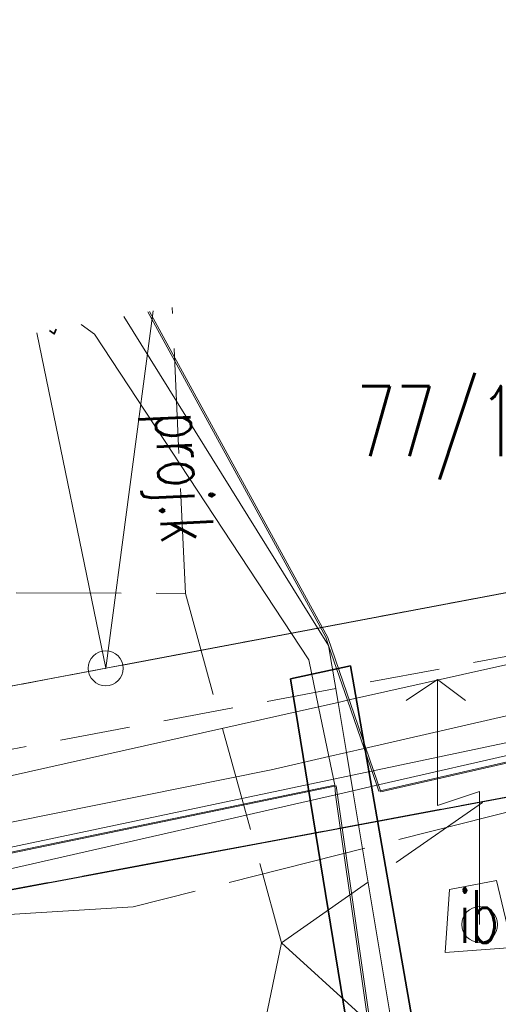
# Model space of a CAD drawing. Header units: metres. Extents: x 6567444 to 13135881, y 5574237 to 11149086.
# Tile 112 of 212: x 6567820 to 6567827, y 5574565 to 5574579. Entities that reach past the tile are written whole.
import ezdxf
from ezdxf.enums import TextEntityAlignment as Align

# ---------------------------------------------------------------- set-up
doc = ezdxf.new("R2010")
doc.units = ezdxf.units.M
for name, pattern in [('_MDCP$0$L_0_03', [1, 0.5, -0.5]), ('_MDCP$0$L_0_04', [1.5, 1, -0.5]), ('_MDCP$0$L_2_50', [2.5, 2, -0.5]), ('_MDCP$1$L_0_06', [2, 1.5, -0.5]), ('GE.I.6640.1.468.2024_MDCP_dodatkowe pomiary_12.03.2026$0$L_0_03', [1, 0.5, -0.5]), ('GE.I.6640.1.468.2024_MDCP_dodatkowe pomiary_12.03.2026$0$L_0_04', [1.5, 1, -0.5]), ('GE.I.6640.1.468.2024_MDCP_dodatkowe pomiary_12.03.2026$0$L_0_06', [2, 1.5, -0.5]), ('GE.I.6640.1.468.2024_MDCP_dodatkowe pomiary_12.03.2026$0$L_2_50', [2.5, 2, -0.5])]:
    doc.linetypes.add(name, pattern=pattern)
for name, color, linetype, lineweight in [('_MDCP$0$EGB_DzialkaEwidencyjna', 7, 'Continuous', 18), ('_MDCP$0$EGB_Klasouzytek', 92, 'Continuous', 18), ('_MDCP$0$EGB_KonturUzytkuGruntowego', 92, 'Continuous', 18), ('_MDCP$0$EGB_PunktGraniczny', 7, 'Continuous', 18), ('_MDCP$0$GES_InneUrzadzeniaTowarzyszace_P', 7, 'Continuous', 18), ('_MDCP$0$GES_PrzewodElektroenergetyczny', 1, 'Continuous', 18), ('_MDCP$0$GES_PrzewodElektroenergetyczny_Projektowany', 7, 'Continuous', 18), ('_MDCP$0$GES_PrzewodKanalizacyjny_Projektowany', 7, 'Continuous', 18), ('_MDCP$0$GES_UrzadzeniaTowarzyszczaceLiniowe', 7, 'Continuous', 18), ('_MDCP$0$OT_Budowle', 7, 'Continuous', 18), ('_MDCP$0$OT_Komunikacja', 7, 'Continuous', 18), ('GE.I.6640.1.468.2024_MDCP_dodatkowe pomiary_12.03.2026$0$EGB_DzialkaEwidencyjna', 7, 'Continuous', 18), ('GE.I.6640.1.468.2024_MDCP_dodatkowe pomiary_12.03.2026$0$EGB_Klasouzytek', 92, 'Continuous', 18), ('GE.I.6640.1.468.2024_MDCP_dodatkowe pomiary_12.03.2026$0$EGB_KonturUzytkuGruntowego', 92, 'Continuous', 18), ('GE.I.6640.1.468.2024_MDCP_dodatkowe pomiary_12.03.2026$0$EGB_PunktGraniczny', 7, 'Continuous', 18), ('GE.I.6640.1.468.2024_MDCP_dodatkowe pomiary_12.03.2026$0$GES_InneUrzadzeniaTowarzyszace_P', 7, 'Continuous', 18), ('GE.I.6640.1.468.2024_MDCP_dodatkowe pomiary_12.03.2026$0$GES_PrzewodElektroenergetyczny', 1, 'Continuous', 18), ('GE.I.6640.1.468.2024_MDCP_dodatkowe pomiary_12.03.2026$0$GES_PrzewodElektroenergetyczny_Projektowany', 7, 'Continuous', 18), ('GE.I.6640.1.468.2024_MDCP_dodatkowe pomiary_12.03.2026$0$GES_PrzewodKanalizacyjny_Projektowany', 7, 'Continuous', 18), ('GE.I.6640.1.468.2024_MDCP_dodatkowe pomiary_12.03.2026$0$GES_UrzadzeniaTowarzyszczaceLiniowe', 7, 'Continuous', 18), ('GE.I.6640.1.468.2024_MDCP_dodatkowe pomiary_12.03.2026$0$OT_Budowle', 7, 'Continuous', 18), ('GE.I.6640.1.468.2024_MDCP_dodatkowe pomiary_12.03.2026$0$OT_Komunikacja', 7, 'Continuous', 18)]:
    doc.layers.add(name, color=color, linetype=linetype, lineweight=lineweight)
doc.styles.add('_MDCP$0$STANDARD', font='simplex.shx')
doc.styles.add('GE.I.6640.1.468.2024_MDCP_dodatkowe pomiary_12.03.2026$0$STANDARD', font='simplex.shx')

# ---------------------------------------------------------------- blocks, each defined once
blk = doc.blocks.new('_MDCP$0$L_0_02_2')
at = {"color": 0}
blk.add_point((0, 0), dxfattribs=at)
blk = doc.blocks.new('_MDCP$0$L_0_02_1')
at = {"color": 0}
blk.add_point((0, 0), dxfattribs=at)
blk = doc.blocks.new('_MDCP$0$EGPG_S')
at = {"color": 0, "linetype": 'Continuous', "lineweight": 18}
blk.add_circle((0, 0), 0.5, dxfattribs=at)
blk = doc.blocks.new('_MDCP$0$other_SUPY')
at = {"color": 0, "linetype": 'Continuous', "lineweight": 18, "flags": 128}
for points in [[(-1.2, 7), (-2.1, 6.4)], [(0, 0), (0, 3.8), (-1.2, 3.4), (-1.2, 7)], [(-1.2, 7), (-0.4, 6.4)]]:
    blk.add_lwpolyline(points, dxfattribs=at)
at = {"color": 0, "linetype": 'Continuous', "lineweight": 18}
blk.add_circle((0, 0), 0.51, dxfattribs=at)
blk = doc.blocks.new('_MDCP')
at = {"layer": '_MDCP$0$EGB_DzialkaEwidencyjna', "linetype": 'CONTINUOUS', "lineweight": 18}
for p, q in [((6567822.11, 5574574.755), (6567821.43, 5574569.65)), ((6567820.446, 5574574.442), (6567821.43, 5574569.65)), ((6567821.43, 5574569.65), (6567820.446, 5574574.442)), ((6567821.43, 5574569.65), (6567810.41, 5574567.57))]:
    blk.add_line(p, q, dxfattribs=at)
at = {"layer": '_MDCP$0$EGB_DzialkaEwidencyjna', "linetype": 'Continuous', "lineweight": 18}
for p, q in [((6567821.676, 5574569.696), (6567844.114, 5574573.934)), ((6567810.656, 5574567.616), (6567821.184, 5574569.604))]:
    blk.add_line(p, q, dxfattribs=at)
at = {"layer": '_MDCP$0$EGB_Klasouzytek', "lineweight": 18}
for points in [[(6567844.36, 5574573.98), (6567821.43, 5574569.65), (6567822.11, 5574574.755)], [(6567822.11, 5574574.755), (6567821.43, 5574569.65)], [(6567820.446, 5574574.442), (6567821.43, 5574569.65), (6567810.41, 5574567.57)], [(6567821.43, 5574569.65), (6567820.446, 5574574.442)], [(6567808.43, 5574567.42), (6567810.41, 5574567.57), (6567821.43, 5574569.65), (6567844.36, 5574573.98), (6567848.19, 5574557.83), (6567841.64, 5574556.2), (6567819.81, 5574551.02), (6567814.7, 5574549.3), (6567811.96, 5574548.85), (6567810.34, 5574548.58), (6567809.02, 5574546.47), (6567805.83, 5574540.63), (6567799.496, 5574570.502)]]:
    blk.add_lwpolyline(points, dxfattribs=at)
at = {"layer": '_MDCP$0$EGB_KonturUzytkuGruntowego', "linetype": '_MDCP$0$L_0_03', "lineweight": 18}
for points in [[(6567801.199, 5574570.822), (6567802.86, 5574569.02), (6567804.83, 5574568.19), (6567806.57, 5574567.77), (6567808.43, 5574567.42), (6567810.41, 5574567.57), (6567821.43, 5574569.65), (6567844.36, 5574573.98), (6567927.24, 5574590.43), (6567941.268, 5574593.214)], [(6567843.24, 5574578.729), (6567844.36, 5574573.98), (6567821.43, 5574569.65), (6567810.41, 5574567.57), (6567808.43, 5574567.42), (6567806.57, 5574567.77), (6567804.83, 5574568.19), (6567802.86, 5574569.02), (6567801.199, 5574570.822)]]:
    blk.add_lwpolyline(points, dxfattribs=at)
at = {"layer": '_MDCP$0$EGB_PunktGraniczny'}
blk.add_point((6567821.43, 5574569.65), dxfattribs=at)
at = {"layer": '_MDCP$0$GES_PrzewodElektroenergetyczny', "color": 1, "linetype": 'Continuous', "lineweight": 18}
for points in [[(6567941.7, 5574590.826), (6567913.546, 5574584.736), (6567896.457, 5574581.162), (6567869.797, 5574575.977), (6567836.168, 5574569.49), (6567832.242, 5574569.66), (6567816.374, 5574566.316), (6567813.013, 5574566.911), (6567806.73, 5574571.862)], [(6567822.056, 5574574.745), (6567824.602, 5574570.09), (6567825.359, 5574567.886), (6567832.368, 5574569.487), (6567836.074, 5574569.29), (6567851.858, 5574572.191), (6567852.687, 5574572.343), (6567881.006, 5574577.874)], [(6567806.032, 5574571.731), (6567812.677, 5574566.511), (6567815.844, 5574565.821), (6567824.712, 5574567.844), (6567824.96, 5574567.901), (6567825.301, 5574567.978), (6567831.944, 5574569.494), (6567836.004, 5574569.78), (6567850.342, 5574572.562), (6567858.325, 5574574.715)], [(6567821.689, 5574574.676), (6567824.614, 5574569.975), (6567824.749, 5574569.163), (6567824.869, 5574568.446), (6567824.96, 5574567.901), (6567826.159, 5574560.699), (6567824.503, 5574558.716), (6567818.43, 5574554.059), (6567817.963, 5574552.826), (6567817.933, 5574552.746), (6567810.864, 5574534.061), (6567809.989, 5574533.009), (6567809.88, 5574530.991), (6567810.579, 5574524.841), (6567813.857, 5574512.476), (6567813.279, 5574511.663)], [(6567821.689, 5574574.676), (6567824.614, 5574569.975), (6567824.749, 5574569.163), (6567824.869, 5574568.446), (6567824.96, 5574567.901), (6567826.159, 5574560.699), (6567824.503, 5574558.716), (6567818.43, 5574554.059), (6567817.963, 5574552.826), (6567817.933, 5574552.746), (6567810.864, 5574534.061), (6567809.989, 5574533.009), (6567809.88, 5574530.991), (6567810.579, 5574524.841), (6567813.857, 5574512.476), (6567813.369, 5574511.714)], [(6567822.033, 5574574.741), (6567824.573, 5574570.096), (6567824.614, 5574569.975), (6567824.883, 5574569.193), (6567825.12, 5574568.504), (6567825.301, 5574567.978), (6567825.33, 5574567.893), (6567832.34, 5574569.494), (6567836.046, 5574569.297), (6567851.829, 5574572.198)], [(6567822.033, 5574574.741), (6567824.573, 5574570.096), (6567824.614, 5574569.975), (6567824.883, 5574569.193), (6567825.12, 5574568.504), (6567825.301, 5574567.978), (6567825.33, 5574567.893), (6567832.34, 5574569.494), (6567836.046, 5574569.297), (6567851.829, 5574572.198)], [(6567821.079, 5574574.561), (6567821.27, 5574574.42), (6567824.33, 5574569.772), (6567824.469, 5574569.101), (6567824.616, 5574568.388), (6567824.701, 5574567.978)], [(6567808.205, 5574572.14), (6567813.521, 5574567.544), (6567815.626, 5574567.119), (6567824.469, 5574569.101), (6567824.749, 5574569.163), (6567824.883, 5574569.193), (6567827.059, 5574569.681), (6567831.794, 5574570.72), (6567835.828, 5574571.046), (6567842.49, 5574572.406)], [(6567807.121, 5574571.936), (6567811.964, 5574568.067), (6567813.088, 5574567.068), (6567815.78, 5574566.586), (6567823.795, 5574568.2), (6567824.616, 5574568.388), (6567824.869, 5574568.446), (6567825.12, 5574568.504), (6567831.924, 5574570.064), (6567835.883, 5574570.397), (6567843.851, 5574572.022)], [(6567800.692, 5574519.783), (6567802.691, 5574520.352), (6567810.825, 5574522.717), (6567810.186, 5574524.89), (6567809.445, 5574530.757), (6567809.707, 5574533.18), (6567810.517, 5574534.255), (6567811.265, 5574536.072), (6567818.154, 5574554.51), (6567823.868, 5574558.864), (6567825.744, 5574560.817), (6567824.722, 5574567.97), (6567816.288, 5574566.225), (6567812.943, 5574566.807), (6567806.543, 5574571.827)], [(6567806.525, 5574571.824), (6567812.913, 5574566.813), (6567816.258, 5574566.232), (6567824.701, 5574567.978), (6567824.712, 5574567.844), (6567825.715, 5574560.823), (6567823.839, 5574558.871), (6567818.124, 5574554.515), (6567817.484, 5574552.804), (6567817.454, 5574552.724), (6567811.233, 5574536.077), (6567810.486, 5574534.259), (6567809.675, 5574533.185), (6567809.413, 5574530.761), (6567810.153, 5574524.894), (6567810.792, 5574522.721), (6567810.901, 5574522.304), (6567813.402, 5574512.663), (6567813.006, 5574512.003), (6567811.262, 5574510.689), (6567805.592, 5574509.535), (6567805.478, 5574509.512)]]:
    blk.add_lwpolyline(points, dxfattribs=at)
at = {"layer": '_MDCP$0$GES_PrzewodElektroenergetyczny_Projektowany', "color": 1, "linetype": '_MDCP$0$L_2_50', "lineweight": 18}
blk.add_lwpolyline([(6567941.601, 5574591.372), (6567938.76, 5574590.8), (6567914.57, 5574585.93), (6567846.504, 5574572.507), (6567844.52, 5574571.99), (6567821.82, 5574566.24), (6567812.21, 5574565.66), (6567801.39, 5574565.29), (6567790.924, 5574562.714)], dxfattribs=at)
at = {"layer": '_MDCP$0$GES_PrzewodKanalizacyjny_Projektowany', "color": 36, "linetype": '_MDCP$1$L_0_06', "lineweight": 18}
for points in [[(6567802.897, 5574571.142), (6567804.15, 5574570.77), (6567822.57, 5574570.72), (6567823.94, 5574565.73), (6567834.83, 5574555.79), (6567851.21, 5574561.61), (6567874.07, 5574567.2), (6567898.27, 5574572.78), (6567918.59, 5574577.15), (6567936.88, 5574581.42)], [(6567822.57, 5574570.72), (6567822.378, 5574574.805)]]:
    blk.add_lwpolyline(points, dxfattribs=at)
at = {"layer": '_MDCP$0$GES_PrzewodKanalizacyjny_Projektowany', "color": 36, "linetype": '_MDCP$1$L_0_06', "lineweight": 18, "flags": 128}
for points in [[(6567823.94, 5574565.73), (6567829.58, 5574569.66), (6567832.27, 5574573.1)], [(6567823.94, 5574565.73), (6567822.03, 5574556.59)]]:
    blk.add_lwpolyline(points, dxfattribs=at)
at = {"layer": '_MDCP$0$GES_UrzadzeniaTowarzyszczaceLiniowe', "color": 7, "linetype": 'Continuous', "lineweight": 35}
blk.add_lwpolyline([(6567820.722, 5574574.494), (6567820.695, 5574574.425), (6567820.627, 5574574.476)], dxfattribs=at)
at = {"layer": '_MDCP$0$GES_UrzadzeniaTowarzyszczaceLiniowe', "color": 7, "linetype": 'Continuous', "lineweight": 35, "flags": 128}
blk.add_lwpolyline([(6567824.071, 5574569.501), (6567824.926, 5574569.683), (6567826.406, 5574561.193), (6567825.431, 5574561.147), (6567824.071, 5574569.501)], dxfattribs=at)
at = {"layer": '_MDCP$0$OT_Budowle', "color": 7, "linetype": 'Continuous', "lineweight": 18, "flags": 128}
blk.add_lwpolyline([(6567827.01, 5574566.62), (6567827.24, 5574565.66), (6567826.28, 5574565.59), (6567826.34, 5574566.49)], close=True, dxfattribs=at)
at = {"layer": '_MDCP$0$OT_Komunikacja', "color": 7, "linetype": '_MDCP$1$L_0_06', "lineweight": 18}
blk.add_lwpolyline([(6567870.69, 5574567.61), (6567854.92, 5574563.97), (6567850.42, 5574563.07), (6567847.84, 5574562.43), (6567842.08, 5574560.99), (6567840.14, 5574560.43), (6567838.28, 5574559.74), (6567836.48, 5574558.91), (6567834.74, 5574557.88), (6567833.15, 5574556.73), (6567831.64, 5574555.37), (6567830.23, 5574553.94), (6567829, 5574552.37), (6567807.49, 5574557.68), (6567808.795, 5574564.52), (6567812.22, 5574565.02), (6567813.716, 5574565.299), (6567818.846, 5574566.258), (6567831.918, 5574568.701), (6567838.5, 5574569.98), (6567852.66, 5574572.75), (6567861.62, 5574574.56), (6567874.02, 5574577.02)], dxfattribs=at)
at = {"layer": '_MDCP$0$OT_Komunikacja', "color": 7, "linetype": '_MDCP$0$L_0_04', "lineweight": 18}
for points in [[(6567835.767, 5574577.324), (6567837.06, 5574575.17), (6567840.936, 5574573.868), (6567842.66, 5574573.67), (6567843.99, 5574573.91), (6567844.65, 5574571.169), (6567843.852, 5574570.883), (6567839.61, 5574570.195), (6567836.336, 5574569.527), (6567822.082, 5574566.864), (6567812.22, 5574565.02), (6567808.965, 5574564.551), (6567810.547, 5574568.148), (6567812.72, 5574572.989)], [(6567816.232, 5574572.746), (6567813.415, 5574567.242), (6567835.122, 5574571.313), (6567832.726, 5574572.53), (6567830.347, 5574574.008), (6567828.106, 5574575.688), (6567827.924, 5574575.849)]]:
    blk.add_lwpolyline(points, dxfattribs=at)
at = {"layer": '_MDCP$0$OT_Komunikacja', "color": 7, "linetype": 'Continuous', "lineweight": 25, "flags": 128}
blk.add_lwpolyline([(6567812.22, 5574565.02), (6567837.847, 5574569.809)], dxfattribs=at)
at = {"layer": '_MDCP$0$EGB_DzialkaEwidencyjna', "linetype": 'Continuous', "xscale": 0.5, "yscale": 0.5, "zscale": 0.5}
for name, rotation in [('_MDCP$0$L_0_02_2', 82.41), ('_MDCP$0$L_0_02_1', 101.61), ('_MDCP$0$L_0_02_2', 101.61), ('_MDCP$0$L_0_02_1', 190.69), ('_MDCP$0$L_0_02_2', 10.69), ('_MDCP$0$L_0_02_1', 82.41), ('_MDCP$0$L_0_02_2', 190.69), ('_MDCP$0$L_0_02_1', 10.69)]:
    blk.add_blockref(name, (6567821.43, 5574569.65), dxfattribs=dict(at, rotation=rotation))
at = {"layer": '_MDCP$0$EGB_PunktGraniczny', "linetype": 'Continuous', "xscale": 0.5, "yscale": 0.5, "zscale": 0.5}
blk.add_blockref('_MDCP$0$EGPG_S', (6567821.43, 5574569.65), dxfattribs=at)
at = {"layer": '_MDCP$0$GES_InneUrzadzeniaTowarzyszace_P', "linetype": 'Continuous', "xscale": 0.5, "yscale": 0.5, "zscale": 0.5}
blk.add_blockref('_MDCP$0$other_SUPY', (6567826.77, 5574565.99), dxfattribs=at)
at = {"layer": '_MDCP$0$EGB_DzialkaEwidencyjna', "lineweight": 20, "style": '_MDCP$0$STANDARD', "width": 0.66}
blk.add_text('77/1', height=1, dxfattribs=at).set_placement((6567826.167, 5574573.181), align=Align.MIDDLE_CENTER)
at = {"layer": '_MDCP$0$GES_PrzewodKanalizacyjny_Projektowany', "color": 36, "lineweight": 15, "style": '_MDCP$0$STANDARD', "width": 0.66}
blk.add_text('proj.k', height=0.75, rotation=-87.3, dxfattribs=at).set_placement((6567822.558, 5574572.385), align=Align.MIDDLE_CENTER)
at = {"layer": '_MDCP$0$OT_Budowle', "color": 7, "lineweight": 15, "style": '_MDCP$0$STANDARD', "width": 0.66}
blk.add_text('ib', height=0.75, dxfattribs=at).set_placement((6567826.76, 5574566.105), align=Align.MIDDLE_CENTER)
blk = doc.blocks.new('GE.I.6640.1.468.2024_MDCP_dodatkowe pomiary_12.03.2026$0$L_0_02_2')
at = {"color": 0}
blk.add_point((0, 0), dxfattribs=at)
blk = doc.blocks.new('GE.I.6640.1.468.2024_MDCP_dodatkowe pomiary_12.03.2026$0$L_0_02_1')
at = {"color": 0}
blk.add_point((0, 0), dxfattribs=at)
blk = doc.blocks.new('GE.I.6640.1.468.2024_MDCP_dodatkowe pomiary_12.03.2026$0$EGPG_S')
at = {"color": 0, "linetype": 'Continuous', "lineweight": 18}
blk.add_circle((0, 0), 0.5, dxfattribs=at)
blk = doc.blocks.new('GE.I.6640.1.468.2024_MDCP_dodatkowe pomiary_12.03.2026$0$other_SUPY')
at = {"color": 0, "linetype": 'Continuous', "lineweight": 18, "flags": 128}
for points in [[(-1.2, 7), (-2.1, 6.4)], [(0, 0), (0, 3.8), (-1.2, 3.4), (-1.2, 7)], [(-1.2, 7), (-0.4, 6.4)]]:
    blk.add_lwpolyline(points, dxfattribs=at)
at = {"color": 0, "linetype": 'Continuous', "lineweight": 18}
blk.add_circle((0, 0), 0.51, dxfattribs=at)
blk = doc.blocks.new('GE.I.6640.1.468.2024_MDCP_dodatkowe pomiary_12.03.2026')
at = {"layer": 'GE.I.6640.1.468.2024_MDCP_dodatkowe pomiary_12.03.2026$0$EGB_DzialkaEwidencyjna', "linetype": 'CONTINUOUS', "lineweight": 18}
for p, q in [((6567822.11, 5574574.755), (6567821.43, 5574569.65)), ((6567820.446, 5574574.442), (6567821.43, 5574569.65)), ((6567821.43, 5574569.65), (6567820.446, 5574574.442)), ((6567821.43, 5574569.65), (6567810.41, 5574567.57))]:
    blk.add_line(p, q, dxfattribs=at)
at = {"layer": 'GE.I.6640.1.468.2024_MDCP_dodatkowe pomiary_12.03.2026$0$EGB_DzialkaEwidencyjna', "linetype": 'Continuous', "lineweight": 18}
for p, q in [((6567821.676, 5574569.696), (6567844.114, 5574573.934)), ((6567810.656, 5574567.616), (6567821.184, 5574569.604))]:
    blk.add_line(p, q, dxfattribs=at)
at = {"layer": 'GE.I.6640.1.468.2024_MDCP_dodatkowe pomiary_12.03.2026$0$EGB_Klasouzytek', "lineweight": 18}
for points in [[(6567844.36, 5574573.98), (6567821.43, 5574569.65), (6567822.11, 5574574.755)], [(6567822.11, 5574574.755), (6567821.43, 5574569.65)], [(6567820.446, 5574574.442), (6567821.43, 5574569.65), (6567810.41, 5574567.57)], [(6567821.43, 5574569.65), (6567820.446, 5574574.442)], [(6567808.43, 5574567.42), (6567810.41, 5574567.57), (6567821.43, 5574569.65), (6567844.36, 5574573.98), (6567848.19, 5574557.83), (6567841.64, 5574556.2), (6567819.81, 5574551.02), (6567814.7, 5574549.3), (6567811.96, 5574548.85), (6567810.34, 5574548.58), (6567809.02, 5574546.47), (6567805.83, 5574540.63), (6567799.496, 5574570.502)]]:
    blk.add_lwpolyline(points, dxfattribs=at)
at = {"layer": 'GE.I.6640.1.468.2024_MDCP_dodatkowe pomiary_12.03.2026$0$EGB_KonturUzytkuGruntowego', "linetype": 'GE.I.6640.1.468.2024_MDCP_dodatkowe pomiary_12.03.2026$0$L_0_03', "lineweight": 18}
for points in [[(6567801.199, 5574570.822), (6567802.86, 5574569.02), (6567804.83, 5574568.19), (6567806.57, 5574567.77), (6567808.43, 5574567.42), (6567810.41, 5574567.57), (6567821.43, 5574569.65), (6567844.36, 5574573.98), (6567927.24, 5574590.43), (6567941.268, 5574593.214)], [(6567843.24, 5574578.729), (6567844.36, 5574573.98), (6567821.43, 5574569.65), (6567810.41, 5574567.57), (6567808.43, 5574567.42), (6567806.57, 5574567.77), (6567804.83, 5574568.19), (6567802.86, 5574569.02), (6567801.199, 5574570.822)]]:
    blk.add_lwpolyline(points, dxfattribs=at)
at = {"layer": 'GE.I.6640.1.468.2024_MDCP_dodatkowe pomiary_12.03.2026$0$EGB_PunktGraniczny'}
blk.add_point((6567821.43, 5574569.65), dxfattribs=at)
at = {"layer": 'GE.I.6640.1.468.2024_MDCP_dodatkowe pomiary_12.03.2026$0$GES_PrzewodElektroenergetyczny', "color": 1, "linetype": 'Continuous', "lineweight": 18}
for points in [[(6567941.7, 5574590.826), (6567913.546, 5574584.736), (6567896.457, 5574581.162), (6567869.797, 5574575.977), (6567836.168, 5574569.49), (6567832.242, 5574569.66), (6567816.374, 5574566.316), (6567813.013, 5574566.911), (6567806.73, 5574571.862)], [(6567822.056, 5574574.745), (6567824.602, 5574570.09), (6567825.359, 5574567.886), (6567832.368, 5574569.487), (6567836.074, 5574569.29), (6567851.858, 5574572.191), (6567852.687, 5574572.343), (6567881.006, 5574577.874)], [(6567806.032, 5574571.731), (6567812.677, 5574566.511), (6567815.844, 5574565.821), (6567824.712, 5574567.844), (6567824.96, 5574567.901), (6567825.301, 5574567.978), (6567831.944, 5574569.494), (6567836.004, 5574569.78), (6567850.342, 5574572.562), (6567858.325, 5574574.715)], [(6567821.689, 5574574.676), (6567824.614, 5574569.975), (6567824.749, 5574569.163), (6567824.869, 5574568.446), (6567824.96, 5574567.901), (6567826.159, 5574560.699), (6567824.503, 5574558.716), (6567818.43, 5574554.059), (6567817.963, 5574552.826), (6567817.933, 5574552.746), (6567810.864, 5574534.061), (6567809.989, 5574533.009), (6567809.88, 5574530.991), (6567810.579, 5574524.841), (6567813.857, 5574512.476), (6567813.279, 5574511.663)], [(6567821.689, 5574574.676), (6567824.614, 5574569.975), (6567824.749, 5574569.163), (6567824.869, 5574568.446), (6567824.96, 5574567.901), (6567826.159, 5574560.699), (6567824.503, 5574558.716), (6567818.43, 5574554.059), (6567817.963, 5574552.826), (6567817.933, 5574552.746), (6567810.864, 5574534.061), (6567809.989, 5574533.009), (6567809.88, 5574530.991), (6567810.579, 5574524.841), (6567813.857, 5574512.476), (6567813.369, 5574511.714)], [(6567822.033, 5574574.741), (6567824.573, 5574570.096), (6567824.614, 5574569.975), (6567824.883, 5574569.193), (6567825.12, 5574568.504), (6567825.301, 5574567.978), (6567825.33, 5574567.893), (6567832.34, 5574569.494), (6567836.046, 5574569.297), (6567851.829, 5574572.198)], [(6567822.033, 5574574.741), (6567824.573, 5574570.096), (6567824.614, 5574569.975), (6567824.883, 5574569.193), (6567825.12, 5574568.504), (6567825.301, 5574567.978), (6567825.33, 5574567.893), (6567832.34, 5574569.494), (6567836.046, 5574569.297), (6567851.829, 5574572.198)], [(6567821.079, 5574574.561), (6567821.27, 5574574.42), (6567824.33, 5574569.772), (6567824.469, 5574569.101), (6567824.616, 5574568.388), (6567824.701, 5574567.978)], [(6567808.205, 5574572.14), (6567813.521, 5574567.544), (6567815.626, 5574567.119), (6567824.469, 5574569.101), (6567824.749, 5574569.163), (6567824.883, 5574569.193), (6567827.059, 5574569.681), (6567831.794, 5574570.72), (6567835.828, 5574571.046), (6567842.49, 5574572.406)], [(6567807.121, 5574571.936), (6567811.964, 5574568.067), (6567813.088, 5574567.068), (6567815.78, 5574566.586), (6567823.795, 5574568.2), (6567824.616, 5574568.388), (6567824.869, 5574568.446), (6567825.12, 5574568.504), (6567831.924, 5574570.064), (6567835.883, 5574570.397), (6567843.851, 5574572.022)], [(6567800.692, 5574519.783), (6567802.691, 5574520.352), (6567810.825, 5574522.717), (6567810.186, 5574524.89), (6567809.445, 5574530.757), (6567809.707, 5574533.18), (6567810.517, 5574534.255), (6567811.265, 5574536.072), (6567818.154, 5574554.51), (6567823.868, 5574558.864), (6567825.744, 5574560.817), (6567824.722, 5574567.97), (6567816.288, 5574566.225), (6567812.943, 5574566.807), (6567806.543, 5574571.827)], [(6567806.525, 5574571.824), (6567812.913, 5574566.813), (6567816.258, 5574566.232), (6567824.701, 5574567.978), (6567824.712, 5574567.844), (6567825.715, 5574560.823), (6567823.839, 5574558.871), (6567818.124, 5574554.515), (6567817.484, 5574552.804), (6567817.454, 5574552.724), (6567811.233, 5574536.077), (6567810.486, 5574534.259), (6567809.675, 5574533.185), (6567809.413, 5574530.761), (6567810.153, 5574524.894), (6567810.792, 5574522.721), (6567810.901, 5574522.304), (6567813.402, 5574512.663), (6567813.006, 5574512.003), (6567811.262, 5574510.689), (6567805.592, 5574509.535), (6567805.478, 5574509.512)]]:
    blk.add_lwpolyline(points, dxfattribs=at)
at = {"layer": 'GE.I.6640.1.468.2024_MDCP_dodatkowe pomiary_12.03.2026$0$GES_PrzewodElektroenergetyczny_Projektowany', "color": 1, "linetype": 'GE.I.6640.1.468.2024_MDCP_dodatkowe pomiary_12.03.2026$0$L_2_50', "lineweight": 18}
blk.add_lwpolyline([(6567941.601, 5574591.372), (6567938.76, 5574590.8), (6567914.57, 5574585.93), (6567846.504, 5574572.507), (6567844.52, 5574571.99), (6567821.82, 5574566.24), (6567812.21, 5574565.66), (6567801.39, 5574565.29), (6567790.924, 5574562.714)], dxfattribs=at)
at = {"layer": 'GE.I.6640.1.468.2024_MDCP_dodatkowe pomiary_12.03.2026$0$GES_PrzewodKanalizacyjny_Projektowany', "color": 36, "linetype": 'GE.I.6640.1.468.2024_MDCP_dodatkowe pomiary_12.03.2026$0$L_0_06', "lineweight": 18}
for points in [[(6567802.897, 5574571.142), (6567804.15, 5574570.77), (6567822.57, 5574570.72), (6567823.94, 5574565.73), (6567834.83, 5574555.79), (6567851.21, 5574561.61), (6567874.07, 5574567.2), (6567898.27, 5574572.78), (6567918.59, 5574577.15), (6567936.88, 5574581.42)], [(6567822.57, 5574570.72), (6567822.378, 5574574.805)]]:
    blk.add_lwpolyline(points, dxfattribs=at)
at = {"layer": 'GE.I.6640.1.468.2024_MDCP_dodatkowe pomiary_12.03.2026$0$GES_PrzewodKanalizacyjny_Projektowany', "color": 36, "linetype": 'GE.I.6640.1.468.2024_MDCP_dodatkowe pomiary_12.03.2026$0$L_0_06', "lineweight": 18, "flags": 128}
for points in [[(6567823.94, 5574565.73), (6567829.58, 5574569.66), (6567832.27, 5574573.1)], [(6567823.94, 5574565.73), (6567822.03, 5574556.59)]]:
    blk.add_lwpolyline(points, dxfattribs=at)
at = {"layer": 'GE.I.6640.1.468.2024_MDCP_dodatkowe pomiary_12.03.2026$0$GES_UrzadzeniaTowarzyszczaceLiniowe', "color": 7, "linetype": 'Continuous', "lineweight": 35}
blk.add_lwpolyline([(6567820.722, 5574574.494), (6567820.695, 5574574.425), (6567820.627, 5574574.476)], dxfattribs=at)
at = {"layer": 'GE.I.6640.1.468.2024_MDCP_dodatkowe pomiary_12.03.2026$0$GES_UrzadzeniaTowarzyszczaceLiniowe', "color": 7, "linetype": 'Continuous', "lineweight": 35, "flags": 128}
blk.add_lwpolyline([(6567824.071, 5574569.501), (6567824.926, 5574569.683), (6567826.406, 5574561.193), (6567825.431, 5574561.147), (6567824.071, 5574569.501)], dxfattribs=at)
at = {"layer": 'GE.I.6640.1.468.2024_MDCP_dodatkowe pomiary_12.03.2026$0$OT_Budowle', "color": 7, "linetype": 'Continuous', "lineweight": 18, "flags": 128}
blk.add_lwpolyline([(6567827.01, 5574566.62), (6567827.24, 5574565.66), (6567826.28, 5574565.59), (6567826.34, 5574566.49)], close=True, dxfattribs=at)
at = {"layer": 'GE.I.6640.1.468.2024_MDCP_dodatkowe pomiary_12.03.2026$0$OT_Komunikacja', "color": 7, "linetype": 'GE.I.6640.1.468.2024_MDCP_dodatkowe pomiary_12.03.2026$0$L_0_06', "lineweight": 18}
blk.add_lwpolyline([(6567870.69, 5574567.61), (6567854.92, 5574563.97), (6567850.42, 5574563.07), (6567847.84, 5574562.43), (6567842.08, 5574560.99), (6567840.14, 5574560.43), (6567838.28, 5574559.74), (6567836.48, 5574558.91), (6567834.74, 5574557.88), (6567833.15, 5574556.73), (6567831.64, 5574555.37), (6567830.23, 5574553.94), (6567829, 5574552.37), (6567807.49, 5574557.68), (6567808.795, 5574564.52), (6567812.22, 5574565.02), (6567813.716, 5574565.299), (6567818.846, 5574566.258), (6567831.918, 5574568.701), (6567838.5, 5574569.98), (6567852.66, 5574572.75), (6567861.62, 5574574.56), (6567874.02, 5574577.02)], dxfattribs=at)
at = {"layer": 'GE.I.6640.1.468.2024_MDCP_dodatkowe pomiary_12.03.2026$0$OT_Komunikacja', "color": 7, "linetype": 'GE.I.6640.1.468.2024_MDCP_dodatkowe pomiary_12.03.2026$0$L_0_04', "lineweight": 18}
for points in [[(6567835.767, 5574577.324), (6567837.06, 5574575.17), (6567840.936, 5574573.868), (6567842.66, 5574573.67), (6567843.99, 5574573.91), (6567844.65, 5574571.169), (6567843.852, 5574570.883), (6567839.61, 5574570.195), (6567836.336, 5574569.527), (6567822.082, 5574566.864), (6567812.22, 5574565.02), (6567808.965, 5574564.551), (6567810.547, 5574568.148), (6567812.72, 5574572.989)], [(6567816.232, 5574572.746), (6567813.415, 5574567.242), (6567835.122, 5574571.313), (6567832.726, 5574572.53), (6567830.347, 5574574.008), (6567828.106, 5574575.688), (6567827.924, 5574575.849)]]:
    blk.add_lwpolyline(points, dxfattribs=at)
at = {"layer": 'GE.I.6640.1.468.2024_MDCP_dodatkowe pomiary_12.03.2026$0$OT_Komunikacja', "color": 7, "linetype": 'Continuous', "lineweight": 25, "flags": 128}
blk.add_lwpolyline([(6567812.22, 5574565.02), (6567837.847, 5574569.809)], dxfattribs=at)
at = {"layer": 'GE.I.6640.1.468.2024_MDCP_dodatkowe pomiary_12.03.2026$0$EGB_DzialkaEwidencyjna', "linetype": 'Continuous', "xscale": 0.5, "yscale": 0.5, "zscale": 0.5}
for name, rotation in [('GE.I.6640.1.468.2024_MDCP_dodatkowe pomiary_12.03.2026$0$L_0_02_2', 82.41), ('GE.I.6640.1.468.2024_MDCP_dodatkowe pomiary_12.03.2026$0$L_0_02_1', 101.61), ('GE.I.6640.1.468.2024_MDCP_dodatkowe pomiary_12.03.2026$0$L_0_02_2', 101.61), ('GE.I.6640.1.468.2024_MDCP_dodatkowe pomiary_12.03.2026$0$L_0_02_1', 190.69), ('GE.I.6640.1.468.2024_MDCP_dodatkowe pomiary_12.03.2026$0$L_0_02_2', 10.69), ('GE.I.6640.1.468.2024_MDCP_dodatkowe pomiary_12.03.2026$0$L_0_02_1', 82.41), ('GE.I.6640.1.468.2024_MDCP_dodatkowe pomiary_12.03.2026$0$L_0_02_2', 190.69), ('GE.I.6640.1.468.2024_MDCP_dodatkowe pomiary_12.03.2026$0$L_0_02_1', 10.69)]:
    blk.add_blockref(name, (6567821.43, 5574569.65), dxfattribs=dict(at, rotation=rotation))
at = {"layer": 'GE.I.6640.1.468.2024_MDCP_dodatkowe pomiary_12.03.2026$0$EGB_PunktGraniczny', "linetype": 'Continuous', "xscale": 0.5, "yscale": 0.5, "zscale": 0.5}
blk.add_blockref('GE.I.6640.1.468.2024_MDCP_dodatkowe pomiary_12.03.2026$0$EGPG_S', (6567821.43, 5574569.65), dxfattribs=at)
at = {"layer": 'GE.I.6640.1.468.2024_MDCP_dodatkowe pomiary_12.03.2026$0$GES_InneUrzadzeniaTowarzyszace_P', "linetype": 'Continuous', "xscale": 0.5, "yscale": 0.5, "zscale": 0.5}
blk.add_blockref('GE.I.6640.1.468.2024_MDCP_dodatkowe pomiary_12.03.2026$0$other_SUPY', (6567826.77, 5574565.99), dxfattribs=at)
at = {"layer": 'GE.I.6640.1.468.2024_MDCP_dodatkowe pomiary_12.03.2026$0$EGB_DzialkaEwidencyjna', "lineweight": 20, "style": 'GE.I.6640.1.468.2024_MDCP_dodatkowe pomiary_12.03.2026$0$STANDARD', "width": 0.66}
blk.add_text('77/1', height=1, dxfattribs=at).set_placement((6567826.167, 5574573.181), align=Align.MIDDLE_CENTER)
at = {"layer": 'GE.I.6640.1.468.2024_MDCP_dodatkowe pomiary_12.03.2026$0$GES_PrzewodKanalizacyjny_Projektowany', "color": 36, "lineweight": 15, "style": 'GE.I.6640.1.468.2024_MDCP_dodatkowe pomiary_12.03.2026$0$STANDARD', "width": 0.66}
blk.add_text('proj.k', height=0.75, rotation=-87.3, dxfattribs=at).set_placement((6567822.558, 5574572.385), align=Align.MIDDLE_CENTER)
at = {"layer": 'GE.I.6640.1.468.2024_MDCP_dodatkowe pomiary_12.03.2026$0$OT_Budowle', "color": 7, "lineweight": 15, "style": 'GE.I.6640.1.468.2024_MDCP_dodatkowe pomiary_12.03.2026$0$STANDARD', "width": 0.66}
blk.add_text('ib', height=0.75, dxfattribs=at).set_placement((6567826.76, 5574566.105), align=Align.MIDDLE_CENTER)

msp = doc.modelspace()

# ---------------------------------------------------------------- block references
at = {"layer": 'Defpoints'}
msp.add_blockref('GE.I.6640.1.468.2024_MDCP_dodatkowe pomiary_12.03.2026', (0, 0), dxfattribs=at)

# ---------------------------------------------------------------- next in the draw order: block references
msp.add_blockref('_MDCP', (0, 0))

doc.saveas('drawing.dxf')
